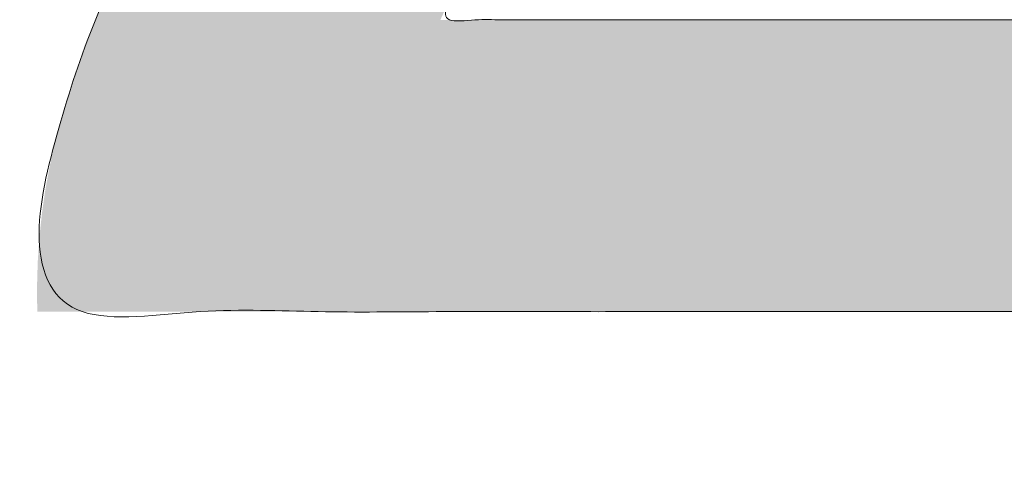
# Model space of a CAD drawing. Header units: inches. Extents: x -416 to -272, y -73 to 47.
# Tile 11 of 206: x -406.429 to -405.267, y -23.252 to -22.729. Entities that reach past the tile are written whole.
import ezdxf

# ---------------------------------------------------------------- set-up
doc = ezdxf.new("R2010")
doc.units = ezdxf.units.IN
doc.header["$LTSCALE"] = 32
doc.header["$MEASUREMENT"] = 0
doc.linetypes.add('Dash Style-1', pattern=[0.083328, 0.041656, -0.041672])
for name, color, linetype, lineweight in [('Black', 7, 'Continuous', 18), ('DashLine', 7, 'Continuous', 13), ('DashLineFill', 7, 'Dash Style-1', 13), ('Drawing', 7, 'Continuous', 18), ('Metal-DeskStructure', 7, 'Continuous', 13), ('None', 7, 'Continuous', 18), ('Plastic-BracketCover', 7, 'Continuous', 13), ('SolidLine', 7, 'Continuous', 15), ('Wood_1-H', 7, 'Continuous', 13)]:
    doc.layers.add(name, color=color, linetype=linetype, lineweight=lineweight)
pattern_1 = [(45, (0, 0), (-1.61301565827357, 1.935715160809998), []), (45, (-1.0608, 1.0608), (-0.4723460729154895, 0.4167612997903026), [])]

# ---------------------------------------------------------------- blocks, each defined once
blk = doc.blocks.new('Group-45')
at = {"layer": 'Plastic-BracketCover', "color": 7}
blk.add_open_spline([(1.53112660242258, -0.7109774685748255), (1.538508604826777, -0.7109774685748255), (1.552349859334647, -0.7137457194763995), (1.555118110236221, -0.7220504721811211), (1.555118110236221, -0.841083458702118), (1.555118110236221, -0.9601164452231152), (1.553272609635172, -0.9638074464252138), (1.547736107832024, -0.9674984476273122), (1.538508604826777, -0.9693439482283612), (1.525590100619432, -0.9693439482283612), (1.516362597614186, -0.9674984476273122), (1.510826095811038, -0.965652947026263), (1.50713509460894, -0.9601164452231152), (1.50713509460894, -0.9112115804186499), (1.50713509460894, -0.864152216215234), (1.337351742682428, -0.864152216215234), (1.167568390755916, -0.864152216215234), (1.193404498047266, -0.9075205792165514), (1.219240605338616, -0.9508889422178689), (1.221086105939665, -0.9564254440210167), (1.222931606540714, -0.965652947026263), (1.219240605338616, -0.9693439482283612), (1.20816760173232, -0.9711894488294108), (1.195712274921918, -0.9711894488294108), (1.186023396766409, -0.9711894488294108), (1.180486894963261, -0.9693439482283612), (1.176795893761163, -0.965652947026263), (1.174950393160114, -0.9619619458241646), (1.141731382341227, -0.9102888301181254), (1.10851237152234, -0.8586157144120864), (1.106666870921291, -0.8567702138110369), (1.106666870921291, -0.8530792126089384), (1.104821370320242, -0.8475427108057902), (1.104821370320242, -0.8304718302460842), (1.104821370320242, -0.8124781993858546), (1.10851237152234, -0.8069416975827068), (1.112203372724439, -0.8050961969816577), (1.310591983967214, -0.8050961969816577), (1.50713509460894, -0.8050961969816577), (1.50713509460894, -0.7644960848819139), (1.50713509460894, -0.7202049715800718), (1.510826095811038, -0.7165139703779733), (1.516362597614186, -0.7128229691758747), (1.525590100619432, -0.7109774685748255), (1.53112660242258, -0.7109774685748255)], degree=2, knots=[0, 0, 0, 0.002610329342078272, 0.007830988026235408, 0.01044131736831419, 0.1761946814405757, 0.1788050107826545, 0.181415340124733, 0.1840256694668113, 0.1866359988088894, 0.1885937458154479, 0.1905514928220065, 0.192509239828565, 0.1944669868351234, 0.2443885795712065, 0.2443885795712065, 0.4244984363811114, 0.4244984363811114, 0.4780496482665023, 0.4780496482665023, 0.4842405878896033, 0.4904315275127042, 0.4966224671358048, 0.5028134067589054, 0.5070707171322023, 0.5109409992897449, 0.5148112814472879, 0.5186815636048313, 0.5186815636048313, 0.5762947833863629, 0.5762947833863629, 0.5787425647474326, 0.5811903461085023, 0.5836381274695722, 0.5902471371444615, 0.5931844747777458, 0.5961218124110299, 0.5990591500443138, 0.9118813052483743, 0.9118813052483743, 0.9765012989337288, 0.9823759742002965, 0.9882506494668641, 0.9941253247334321, 1, 1, 1], dxfattribs=at)
blk = doc.blocks.new('1BRPFY-Leg_Plate (2D)')
at = {"layer": 'DashLineFill', "linetype": 'Continuous', "lineweight": 13}
h = blk.add_hatch(dxfattribs=at)
h.set_pattern_fill('Steel', color=253, style=0, pattern_type=2)
h.set_pattern_definition(pattern_1)
edge = h.paths.add_edge_path()
edge.add_arc((-1.704724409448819, 1.704724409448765), 0.1259842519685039, 90, 180, ccw=False)
edge.add_line((-1.704724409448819, 1.830708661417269), (1.704724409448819, 1.830708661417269))
edge.add_arc((1.704724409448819, 1.704724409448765), 0.1259842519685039, 0, 90, ccw=False)
edge.add_line((1.830708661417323, 1.704724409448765), (1.830708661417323, -1.704724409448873))
edge.add_arc((1.704724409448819, -1.704724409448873), 0.125984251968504, -89.99999999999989, 1.1368683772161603e-13, ccw=False)
edge.add_line((1.704724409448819, -1.830708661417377), (-1.704724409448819, -1.830708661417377))
edge.add_arc((-1.704724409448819, -1.704724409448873), 0.125984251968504, 180, 269.99999999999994, ccw=False)
edge.add_line((-1.830708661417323, -1.704724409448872), (-1.830708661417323, 1.704724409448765))
at = {"layer": 'SolidLine', "flags": 128}
blk.add_lwpolyline([(1.279527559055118, -1.118110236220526), (1.295349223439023, -1.118887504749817), (1.31101851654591, -1.121211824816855), (1.326384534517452, -1.125060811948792), (1.341299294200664, -1.130397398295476), (1.355619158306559, -1.137170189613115), (1.369206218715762, -1.145313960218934), (1.381929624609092, -1.154750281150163), (1.393666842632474, -1.165388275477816), (1.404304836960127, -1.177125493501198), (1.413741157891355, -1.189848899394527), (1.421884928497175, -1.203435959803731), (1.428657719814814, -1.217755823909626), (1.433994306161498, -1.232670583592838), (1.437843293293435, -1.24803660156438), (1.440167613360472, -1.263705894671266), (1.440944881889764, -1.279527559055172), (1.440167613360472, -1.295349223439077), (1.437843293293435, -1.311018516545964), (1.433994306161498, -1.326384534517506), (1.428657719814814, -1.341299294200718), (1.421884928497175, -1.355619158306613), (1.413741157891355, -1.369206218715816), (1.404304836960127, -1.381929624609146), (1.393666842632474, -1.393666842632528), (1.381929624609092, -1.404304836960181), (1.369206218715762, -1.413741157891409), (1.355619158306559, -1.421884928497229), (1.341299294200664, -1.428657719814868), (1.326384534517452, -1.433994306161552), (1.31101851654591, -1.437843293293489), (1.295349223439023, -1.440167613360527), (1.279527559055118, -1.440944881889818), (1.263705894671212, -1.440167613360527), (1.248036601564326, -1.437843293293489), (1.232670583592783, -1.433994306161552), (1.217755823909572, -1.428657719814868), (1.203435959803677, -1.421884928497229), (1.189848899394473, -1.413741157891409), (1.177125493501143, -1.404304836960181), (1.165388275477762, -1.393666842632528), (1.154750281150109, -1.381929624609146), (1.14531396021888, -1.369206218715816), (1.137170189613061, -1.355619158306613), (1.130397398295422, -1.341299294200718), (1.125060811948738, -1.326384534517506), (1.121211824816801, -1.311018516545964), (1.118887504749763, -1.295349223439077), (1.118110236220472, -1.279527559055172), (1.118887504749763, -1.263705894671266), (1.121211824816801, -1.24803660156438), (1.125060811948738, -1.232670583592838), (1.130397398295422, -1.217755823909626), (1.137170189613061, -1.203435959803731), (1.14531396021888, -1.189848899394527), (1.154750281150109, -1.177125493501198), (1.165388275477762, -1.165388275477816), (1.177125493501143, -1.154750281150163), (1.189848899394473, -1.145313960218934), (1.203435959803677, -1.137170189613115), (1.217755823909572, -1.130397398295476), (1.232670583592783, -1.125060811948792), (1.248036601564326, -1.121211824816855), (1.263705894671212, -1.118887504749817)], close=True, dxfattribs=at)
at = {"layer": 'Plastic-BracketCover', "color": 7}
blk.add_blockref('Group-45', (0, 0), dxfattribs=at)
blk = doc.blocks.new('1BRPX8-Util_Bkt_Lg-F (2D)')
at = {"layer": 'DashLineFill', "linetype": 'Continuous', "lineweight": 13}
h = blk.add_hatch(dxfattribs=at)
h.set_pattern_fill('Steel', color=253, style=0, pattern_type=2)
h.set_pattern_definition(pattern_1)
edge = h.paths.add_edge_path()
edge.add_line((-4.468503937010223, 7.539370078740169), (-2.421259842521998, 7.539370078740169))
edge.add_line((-2.421259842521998, 7.539370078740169), (-2.421259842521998, 7.917322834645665))
edge.add_arc((-2.303149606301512, 7.91732283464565), 0.1181102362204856, 90.0000000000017, 179.9999999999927, ccw=False)
edge.add_line((-2.303149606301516, 8.035433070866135), (2.303149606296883, 8.035433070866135))
edge.add_arc((2.30314960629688, 7.917322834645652), 0.1181102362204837, 6.423306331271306e-12, 89.99999999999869, ccw=False)
edge.add_line((2.421259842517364, 7.917322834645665), (2.421259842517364, 7.539370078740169))
edge.add_line((2.421259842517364, 7.539370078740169), (4.46850393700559, 7.539370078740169))
edge.add_line((4.46850393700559, 7.539370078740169), (4.46850393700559, 7.405511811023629))
edge.add_line((4.46850393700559, 7.405511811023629), (3.129921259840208, 7.405511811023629))
edge.add_line((3.129921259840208, 7.405511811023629), (3.129921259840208, -2.011811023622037))
edge.add_line((3.129921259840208, -2.011811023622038), (4.46850393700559, -2.011811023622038))
edge.add_line((4.46850393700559, -2.011811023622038), (4.46850393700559, -2.145669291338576))
edge.add_line((4.46850393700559, -2.145669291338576), (2.421259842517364, -2.145669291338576))
edge.add_line((2.421259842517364, -2.145669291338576), (2.421259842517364, -2.523622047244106))
edge.add_arc((2.303149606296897, -2.523622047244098), 0.1181102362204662, 269.9999999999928, 359.9999999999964, ccw=False)
edge.add_line((2.303149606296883, -2.641732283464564), (-2.303149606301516, -2.641732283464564))
edge.add_arc((-2.303149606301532, -2.523622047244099), 0.1181102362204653, 180.0000000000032, 270.0000000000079, ccw=False)
edge.add_line((-2.421259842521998, -2.523622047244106), (-2.421259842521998, -2.145669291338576))
edge.add_line((-2.421259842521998, -2.145669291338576), (-4.468503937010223, -2.145669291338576))
edge.add_line((-4.468503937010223, -2.145669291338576), (-4.468503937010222, -2.011811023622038))
edge.add_line((-4.468503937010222, -2.011811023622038), (-3.129921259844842, -2.011811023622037))
edge.add_line((-3.129921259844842, -2.011811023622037), (-3.129921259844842, 7.405511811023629))
edge.add_line((-3.129921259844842, 7.405511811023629), (-4.468503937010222, 7.405511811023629))
edge.add_line((-4.468503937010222, 7.405511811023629), (-4.468503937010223, 7.539370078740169))
at = {"layer": 'SolidLine', "flags": 128}
blk.add_lwpolyline([(1.107956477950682, -0.9260260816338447), (1.085114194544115, -0.9641361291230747), (1.058646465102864, -0.999823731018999), (1.02880818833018, -1.032745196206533), (0.995886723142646, -1.062583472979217), (0.9601991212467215, -1.089051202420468), (0.9220890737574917, -1.111893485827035), (0.881923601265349, -1.13089033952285), (0.8400895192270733, -1.145858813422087), (0.7969897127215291, -1.156654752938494), (0.7530392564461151, -1.163174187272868), (0.7086614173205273, -1.165354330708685), (0.6642835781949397, -1.163174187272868), (0.6203331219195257, -1.156654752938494), (0.5772333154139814, -1.145858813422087), (0.5353992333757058, -1.13089033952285), (0.4952337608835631, -1.111893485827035), (0.4571237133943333, -1.089051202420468), (0.4214361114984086, -1.062583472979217), (0.3885146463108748, -1.032745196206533), (0.358676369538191, -0.999823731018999), (0.3322086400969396, -0.9641361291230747), (0.3093663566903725, -0.9260260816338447)], dxfattribs=at)
blk.add_lwpolyline([(1.279527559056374, -1.154964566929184), (1.292122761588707, -1.155583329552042), (1.304596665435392, -1.157433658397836), (1.316829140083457, -1.16049773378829), (1.32870238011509, -1.164746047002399), (1.340102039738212, -1.170137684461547), (1.350918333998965, -1.176620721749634), (1.361047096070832, -1.184132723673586), (1.370390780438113, -1.192601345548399), (1.378859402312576, -1.201945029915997), (1.38637140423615, -1.212073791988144), (1.392854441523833, -1.22289008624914), (1.398246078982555, -1.234289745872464), (1.40249439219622, -1.246162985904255), (1.405558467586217, -1.258395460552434), (1.407408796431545, -1.270869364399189), (1.408027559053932, -1.283464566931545), (1.407408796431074, -1.296059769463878), (1.40555846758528, -1.308533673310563), (1.402494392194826, -1.320766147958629), (1.398246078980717, -1.332639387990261), (1.392854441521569, -1.344039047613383), (1.386371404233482, -1.354855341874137), (1.37885940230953, -1.364984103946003), (1.370390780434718, -1.374327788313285), (1.361047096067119, -1.382796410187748), (1.350918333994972, -1.390308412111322), (1.340102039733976, -1.396791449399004), (1.328702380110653, -1.402183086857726), (1.316829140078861, -1.406431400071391), (1.304596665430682, -1.409495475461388), (1.292122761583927, -1.411345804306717), (1.279527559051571, -1.411964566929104), (1.266932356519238, -1.411345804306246), (1.254458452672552, -1.409495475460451), (1.242225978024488, -1.406431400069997), (1.230352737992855, -1.402183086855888), (1.218953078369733, -1.39679144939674), (1.208136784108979, -1.390308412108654), (1.198008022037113, -1.382796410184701), (1.188664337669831, -1.374327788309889), (1.180195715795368, -1.364984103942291), (1.172683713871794, -1.354855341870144), (1.166200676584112, -1.344039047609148), (1.16080903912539, -1.332639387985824), (1.156560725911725, -1.320766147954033), (1.153496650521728, -1.308533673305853), (1.151646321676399, -1.296059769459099), (1.151027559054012, -1.283464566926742), (1.15164632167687, -1.27086936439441), (1.153496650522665, -1.258395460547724), (1.156560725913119, -1.246162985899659), (1.160809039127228, -1.234289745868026), (1.166200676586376, -1.222890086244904), (1.172683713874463, -1.21207379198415), (1.180195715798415, -1.201945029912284), (1.188664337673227, -1.192601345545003), (1.198008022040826, -1.18413272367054), (1.208136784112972, -1.176620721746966), (1.218953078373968, -1.170137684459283), (1.230352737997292, -1.164746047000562), (1.242225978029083, -1.160497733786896), (1.254458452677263, -1.157433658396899), (1.266932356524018, -1.155583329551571)], close=True, dxfattribs=at)
blk = doc.blocks.new('Slate-LegBrace (2D)')
at = {"layer": 'DashLineFill', "linetype": 'Continuous', "lineweight": 13}
h = blk.add_hatch(dxfattribs=at)
h.set_pattern_fill('Steel', color=253, style=0, pattern_type=2)
h.set_pattern_definition(pattern_1)
edge = h.paths.add_edge_path()
edge.add_line((-2.199587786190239, -0.1351515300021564), (-1.374775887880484, -0.1351515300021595))
edge.add_arc((3.774758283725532e-15, -0.01355418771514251), 1.380142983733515, 185.0545920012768, 354.9454079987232)
edge.add_line((1.374775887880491, -0.13515153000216), (2.199718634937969, -0.1351515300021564))
edge.add_arc((6.542437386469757e-05, -0.01705725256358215), 2.202821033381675, 183.0731271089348, 356.92687289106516, ccw=False)
h = blk.add_hatch(dxfattribs=at)
h.set_pattern_fill('Steel', color=253, style=0, pattern_type=2)
h.set_pattern_definition(pattern_1)
edge = h.paths.add_edge_path()
edge.add_line((2.191696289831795, -0.2375138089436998), (1.463739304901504, -0.2375137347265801))
edge.add_arc((-6.542437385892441e-05, -0.01704129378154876), 1.480314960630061, 188.5652811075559, 351.4347188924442, ccw=False)
edge.add_line((-1.463870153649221, -0.2375137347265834), (-2.191827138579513, -0.2375138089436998))
edge.add_line((-2.191827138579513, -0.2375138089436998), (-2.199718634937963, -0.1351515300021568))
edge.add_line((-2.199718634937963, -0.1351515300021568), (-1.374775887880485, -0.1351515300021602))
edge.add_arc((2.886579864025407e-15, -0.01355418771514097), 1.380142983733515, 185.0545920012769, 354.9454079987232)
edge.add_line((1.37477588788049, -0.1351515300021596), (2.199587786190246, -0.1351515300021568))
edge.add_line((2.199587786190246, -0.1351515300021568), (2.191696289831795, -0.2375138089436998))
at = {"layer": 'DashLineFill', "flags": 128}
for points in [[(2.191696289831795, -0.2375138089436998), (1.463739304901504, -0.2375137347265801, -0.860662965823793), (-1.463870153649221, -0.2375137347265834), (-2.191827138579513, -0.2375138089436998), (-2.199718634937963, -0.1351515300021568), (-1.374775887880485, -0.1351515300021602, 0.9154551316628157), (1.37477588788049, -0.1351515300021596), (2.199587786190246, -0.1351515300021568)], [(-2.199587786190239, -0.1351515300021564), (-1.374775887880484, -0.1351515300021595, 0.9154551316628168), (1.374775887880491, -0.13515153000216), (2.199718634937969, -0.1351515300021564, -0.9477524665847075)]]:
    blk.add_lwpolyline(points, format="xyb", close=True, dxfattribs=at)
blk = doc.blocks.new('TLLegSleeve (2D)')
at = {"layer": 'DashLineFill', "linetype": 'Continuous', "lineweight": 13}
h = blk.add_hatch(dxfattribs=at)
h.set_pattern_fill('Steel', color=253, style=0, pattern_type=2)
h.set_pattern_definition(pattern_1)
edge = h.paths.add_edge_path()
edge.add_line((1.08267716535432, 1.402343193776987), (1.08267716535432, 2.913385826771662))
edge.add_arc((-1.707523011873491e-13, 2.913385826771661), 1.08267716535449, 4.479377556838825e-14, 180)
edge.add_line((-1.082677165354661, 2.913385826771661), (-1.08267716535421, 1.402343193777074))
edge.add_arc((-1.332267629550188e-15, 2.886579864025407e-15), 1.771653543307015, 127.6698869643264, 412.330113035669)
edge.add_line((1.08267716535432, 1.402343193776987), (1.08267716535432, 1.402343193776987))
edge = h.paths.add_edge_path()
edge.add_arc((1.665334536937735e-15, 2.91338582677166), 0.7480314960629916, 0, 180, ccw=False)
edge.add_arc((1.665334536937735e-15, 2.91338582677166), 0.7480314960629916, 180, 360, ccw=False)
edge = h.paths.add_edge_path()
edge.add_arc((-1.723066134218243e-13, 9.149983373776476e-17), 1.437007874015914, 0, 180, ccw=False)
edge.add_arc((-1.723066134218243e-13, 5.70119602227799e-16), 1.437007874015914, 180, 360, ccw=False)
at = {"layer": 'DashLine', "color": 8, "flags": 128}
blk.add_lwpolyline([(0.6327836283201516, 1.527674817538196), (0.7794749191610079, 1.458295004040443), (0.9186594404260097, 1.374871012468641), (1.048996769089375, 1.278206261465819), (1.169231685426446, 1.169231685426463), (1.278206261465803, 1.048996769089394), (1.374871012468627, 0.9186594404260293), (1.458295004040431, 0.7794749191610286), (1.527674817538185, 0.6327836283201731), (1.582342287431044, 0.4799982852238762), (1.621770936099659, 0.3225902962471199), (1.64558104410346, 0.1620755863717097), (1.653543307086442, 1.118599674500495e-14), (1.645581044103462, -0.1620755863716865), (1.621770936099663, -0.3225902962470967), (1.582342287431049, -0.4799982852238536), (1.527674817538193, -0.6327836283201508), (1.45829500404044, -0.7794749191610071), (1.374871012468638, -0.9186594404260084), (1.278206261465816, -1.048996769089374), (1.169231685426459, -1.169231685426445), (1.048996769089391, -1.278206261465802), (0.918659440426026, -1.374871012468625), (0.7794749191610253, -1.458295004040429)], dxfattribs=at)
at = {"layer": 'DashLineFill', "flags": 128}
for points in [[(1.08267716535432, 1.402343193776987), (1.08267716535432, 2.913385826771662, 0.9999999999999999), (-1.082677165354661, 2.913385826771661), (-1.08267716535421, 1.402343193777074, 2.931618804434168), (1.08267716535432, 1.402343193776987)], [(-1.437007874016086, 3.308097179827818e-16, -0.9999999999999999), (1.437007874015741, 3.308097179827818e-16, -0.9999999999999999)]]:
    blk.add_lwpolyline(points, format="xyb", close=True, dxfattribs=at)
blk = doc.blocks.new('Group-84')
at = {"layer": 'SolidLine', "flags": 128}
blk.add_lwpolyline([(7.34251968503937, -8.30708661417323, -0.414213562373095), (9.05511811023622, -6.594488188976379, -0.414213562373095), (10.76771653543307, -8.30708661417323, -0.414213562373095), (9.05511811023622, -10.01968503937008, -0.414213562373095)], format="xyb", close=True, dxfattribs=at)
at = {"layer": 'Wood_1-H', "color": 7}
for name in ['1BRPX8-Util_Bkt_Lg-F (2D)', 'TLLegSleeve (2D)', 'Slate-LegBrace (2D)', '1BRPFY-Leg_Plate (2D)']:
    blk.add_blockref(name, (9.05511811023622, -8.30708661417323), dxfattribs=at)
blk = doc.blocks.new('TL14_lower_leg (2D)')
at = {"layer": 'DashLine', "flags": 128}
blk.add_lwpolyline([(1.371317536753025, 0.1350629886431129), (1.377952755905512, 1.783045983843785e-14), (1.371317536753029, -0.1350629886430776), (1.351475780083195, -0.2688252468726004), (1.318618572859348, -0.3999985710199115), (1.27306234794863, -0.5273196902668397), (1.215245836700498, -0.6495624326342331), (1.145725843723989, -0.7655495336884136), (1.065171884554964, -0.8741639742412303), (0.9743597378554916, -0.9743597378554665), (0.8741639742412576, -1.065171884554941), (0.7655495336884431, -1.14572584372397), (0.6495624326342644, -1.215245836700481), (0.5273196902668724, -1.273062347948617), (0.3999985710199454, -1.318618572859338), (0.2688252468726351, -1.351475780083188), (0.135062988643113, -1.371317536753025), (1.777195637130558e-14, -1.377952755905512), (-0.1350629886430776, -1.371317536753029), (-0.2688252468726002, -1.351475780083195), (-0.3999985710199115, -1.318618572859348), (-0.5273196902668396, -1.27306234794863)], dxfattribs=at)
blk = doc.blocks.new('Group-50')
at = {"layer": 'DashLineFill', "linetype": 'Continuous', "lineweight": 13}
h = blk.add_hatch(dxfattribs=at)
h.set_pattern_fill('Steel', color=253, style=0, pattern_type=2)
h.set_pattern_definition(pattern_1)
h.paths.add_polyline_path([(-2.066929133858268, 1.397637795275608), (2.066929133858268, 1.397637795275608), (2.066929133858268, 0.1377952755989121), (2.106299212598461, 0.1377952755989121), (2.106299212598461, -0.1377952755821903), (2.066929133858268, -0.1377952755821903), (2.066929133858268, -5.275590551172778), (2.106299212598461, -5.275590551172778), (2.106299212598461, -5.55118110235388), (2.066929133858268, -5.55118110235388), (2.066929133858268, -5.82677165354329), (-2.066929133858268, -5.82677165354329), (-2.066929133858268, -5.55118110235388), (-2.106299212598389, -5.55118110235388), (-2.106299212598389, -5.275590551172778), (-2.066929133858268, -5.275590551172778), (-2.066929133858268, -0.1377952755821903), (-2.106299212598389, -0.1377952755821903), (-2.106299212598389, 0.1377952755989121), (-2.066929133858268, 0.1377952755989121)])
blk = doc.blocks.new('TL14_upper_leg (2D)')
at = {"layer": 'DashLine', "flags": 128}
blk.add_lwpolyline([(1.214595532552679, 0.1196272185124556), (1.22047244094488, 7.47323834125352e-17), (1.214595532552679, -0.1196272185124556), (1.197021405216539, -0.2381023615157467), (1.167919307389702, -0.3542844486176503), (1.127569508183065, -0.467054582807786), (1.076360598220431, -0.5753267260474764), (1.01478574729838, -0.6780581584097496), (0.9434379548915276, -0.7742595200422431), (0.8630043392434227, -0.8630043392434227), (0.7742595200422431, -0.9434379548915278), (0.6780581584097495, -1.01478574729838), (0.5753267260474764, -1.076360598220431), (0.4670545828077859, -1.127569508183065), (0.3542844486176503, -1.167919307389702), (0.2381023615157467, -1.197021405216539), (0.1196272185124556, -1.214595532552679), (0, -1.22047244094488), (-0.1196272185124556, -1.214595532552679), (-0.2381023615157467, -1.197021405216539), (-0.3542844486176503, -1.167919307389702), (-0.4670545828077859, -1.127569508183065), (-0.5753267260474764, -1.076360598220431)], dxfattribs=at)
at = {"layer": 'DashLine', "color": 7}
blk.add_blockref('Group-50', (0, 0), dxfattribs=at)
blk = doc.blocks.new('1BRPT9-Bracket (2D)')
at = {"layer": 'DashLineFill', "linetype": 'Continuous', "lineweight": 13}
h = blk.add_hatch(dxfattribs=at)
h.set_pattern_fill('Steel', color=253, style=0, pattern_type=2)
h.set_pattern_definition(pattern_1)
edge = h.paths.add_edge_path()
edge.add_line((-2.32206875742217, -8.74015748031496), (-2.32206875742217, 8.740157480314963))
edge.add_line((-2.32206875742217, 8.740157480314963), (1.677931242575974, 8.740157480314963))
edge.add_arc((1.677931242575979, 8.488188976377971), 0.2519685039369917, -3.979039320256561e-12, 90.0000000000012, ccw=False)
edge.add_line((1.929899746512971, 8.488188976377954), (1.929899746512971, 7.480314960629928))
edge.add_line((1.929899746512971, 7.480314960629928), (2.323600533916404, 7.461135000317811))
edge.add_line((2.323600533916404, 7.461135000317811), (2.323600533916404, -7.480314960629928))
edge.add_line((2.323600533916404, -7.480314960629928), (1.929899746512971, -7.480314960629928))
edge.add_line((1.929899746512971, -7.480314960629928), (1.929899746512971, -8.488188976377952))
edge.add_arc((1.677931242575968, -8.488188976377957), 0.2519685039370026, -90.00000000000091, 1.0800249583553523e-12, ccw=False)
edge.add_line((1.677931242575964, -8.74015748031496), (-2.32206875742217, -8.74015748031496))
blk = doc.blocks.new('Group-72')
at = {"layer": 'Metal-DeskStructure', "linetype": 'Continuous', "lineweight": 0, "true_color": 0xff0000}
blk.add_hatch(color=1, dxfattribs=at).paths.add_polyline_path([(1.987219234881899, -0.9301181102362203), (1.987219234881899, -1.274606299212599), (0.4025735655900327, -1.274606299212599), (0.4023214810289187, -1.244883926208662), (0.4031795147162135, -1.21546436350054), (0.4051476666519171, -1.186347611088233), (0.4082259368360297, -1.15753366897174), (0.4124143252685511, -1.129022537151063), (0.4177128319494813, -1.1008142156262), (0.4241214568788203, -1.072908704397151), (0.4316402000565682, -1.045306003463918), (0.4455088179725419, -1.000302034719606), (0.4612781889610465, -0.9557186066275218), (0.4789483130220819, -0.9115557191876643), (0.4985191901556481, -0.8678133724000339), (0.5199908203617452, -0.8244915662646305), (0.543363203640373, -0.7815903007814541), (0.5686363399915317, -0.7391095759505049), (0.5958102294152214, -0.6970493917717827), (0.6262305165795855, -0.6545855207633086), (0.6612428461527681, -0.6108937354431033), (0.7008472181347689, -0.5659740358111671), (0.7450436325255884, -0.5198264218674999), (0.793832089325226, -0.4724508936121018), (0.847212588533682, -0.4238474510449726), (0.9051851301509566, -0.3740160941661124), (0.9677497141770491, -0.3229568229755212), (1.064241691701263, -0.2345473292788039), (1.152407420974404, -0.1517895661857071), (1.232246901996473, -0.07468353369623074), (1.303760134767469, -0.003229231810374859), (1.366947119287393, 0.06257333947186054), (1.421807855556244, 0.1227241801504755), (1.468342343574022, 0.1772232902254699), (1.506550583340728, 0.2260706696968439), (1.538467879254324, 0.2720417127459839), (1.566129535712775, 0.3179118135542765), (1.589535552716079, 0.3636809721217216), (1.608685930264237, 0.4093491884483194), (1.623580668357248, 0.4549164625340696), (1.634219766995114, 0.5003827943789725), (1.640603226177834, 0.5457481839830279), (1.642731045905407, 0.5910126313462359), (1.640973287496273, 0.6332243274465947), (1.635700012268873, 0.6737371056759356), (1.626911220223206, 0.7125509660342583), (1.614606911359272, 0.7496659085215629), (1.598787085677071, 0.7850819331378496), (1.579451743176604, 0.8187990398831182), (1.556600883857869, 0.8508172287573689), (1.530234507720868, 0.8811364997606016), (1.501059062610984, 0.9087644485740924), (1.469780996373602, 0.9327086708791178), (1.436400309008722, 0.9529691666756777), (1.400917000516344, 0.9695459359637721), (1.363331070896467, 0.9824389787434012), (1.323642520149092, 0.991648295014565), (1.281851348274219, 0.9971738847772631), (1.237957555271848, 0.9990157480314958), (1.191254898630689, 0.9970140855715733), (1.146957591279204, 0.9910090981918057), (1.105065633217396, 0.981000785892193), (1.065579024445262, 0.9669891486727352), (1.028497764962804, 0.9489741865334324), (0.993821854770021, 0.9269558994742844), (0.9615512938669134, 0.9009342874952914), (0.9316860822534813, 0.8709093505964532), (0.9047981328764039, 0.837352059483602), (0.8814593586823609, 0.8007333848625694), (0.8616697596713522, 0.7610533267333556), (0.8454293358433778, 0.7183118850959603), (0.8327380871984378, 0.6725090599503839), (0.8235960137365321, 0.6236448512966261), (0.8180031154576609, 0.571719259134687), (0.8159593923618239, 0.5167322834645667), (0.4714712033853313, 0.5856299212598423), (0.4819337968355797, 0.6671096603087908), (0.4977117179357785, 0.7436104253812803), (0.5188049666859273, 0.8151322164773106), (0.5452135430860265, 0.8816750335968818), (0.5769374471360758, 0.943238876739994), (0.6139766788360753, 0.9998237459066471), (0.656331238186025, 1.051429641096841), (0.7040011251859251, 1.098056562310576), (0.7564817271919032, 1.139435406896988), (0.8132684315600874, 1.175297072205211), (0.874361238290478, 1.205641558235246), (0.9397601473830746, 1.230468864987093), (1.009465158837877, 1.249778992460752), (1.083476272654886, 1.263571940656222), (1.161793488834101, 1.271847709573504), (1.244416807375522, 1.274606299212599), (1.328024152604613, 1.271486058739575), (1.407140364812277, 1.262125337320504), (1.481765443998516, 1.246524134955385), (1.551899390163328, 1.22468245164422), (1.617542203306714, 1.196600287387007), (1.678693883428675, 1.162277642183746), (1.735354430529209, 1.121714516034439), (1.787523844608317, 1.074910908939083), (1.834327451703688, 1.023481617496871), (1.874890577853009, 0.9690414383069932), (1.909213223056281, 0.9115903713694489), (1.937295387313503, 0.8511284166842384), (1.959137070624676, 0.7876555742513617), (1.9747382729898, 0.7211718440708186), (1.984098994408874, 0.6516772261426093), (1.987219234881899, 0.5791717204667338), (1.986294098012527, 0.5418296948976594), (1.983518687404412, 0.5046222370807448), (1.978893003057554, 0.4675493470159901), (1.972417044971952, 0.4306110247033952), (1.964090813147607, 0.3938072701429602), (1.953914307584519, 0.357138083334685), (1.941887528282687, 0.3206034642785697), (1.928010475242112, 0.2842034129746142), (1.911980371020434, 0.2476351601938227), (1.893494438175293, 0.2105959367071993), (1.87255267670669, 0.173085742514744), (1.849155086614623, 0.1351045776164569), (1.823301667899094, 0.09665244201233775), (1.794992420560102, 0.05772933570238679), (1.764227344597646, 0.0183352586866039), (1.731006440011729, -0.02152978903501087), (1.694017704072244, -0.06341332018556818), (1.651949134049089, -0.1088628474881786), (1.604800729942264, -0.1578783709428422), (1.552572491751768, -0.210459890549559), (1.495264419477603, -0.2666074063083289), (1.432876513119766, -0.3263209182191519), (1.365408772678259, -0.3896004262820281), (1.292861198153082, -0.4564459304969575), (1.229909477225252, -0.5112058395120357), (1.173467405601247, -0.5613736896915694), (1.123534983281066, -0.6069494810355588), (1.080112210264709, -0.6479332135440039), (1.043199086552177, -0.6843248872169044), (1.012795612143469, -0.7161245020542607), (0.9889017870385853, -0.7433320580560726), (0.9715176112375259, -0.76594755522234), (0.9576994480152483, -0.7862922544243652), (0.9445036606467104, -0.8066874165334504), (0.9319302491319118, -0.8271330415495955), (0.9199792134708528, -0.8476291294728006), (0.9086505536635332, -0.8681756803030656), (0.8979442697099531, -0.8887726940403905), (0.8878603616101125, -0.9094201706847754), (0.8783988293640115, -0.9301181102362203)])
at = {"layer": 'Metal-DeskStructure', "color": 7}
blk.add_open_spline([(1.987219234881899, -0.9301181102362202), (1.987219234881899, -1.102362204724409), (1.987219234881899, -1.274606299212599), (1.194896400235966, -1.274606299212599), (0.4025735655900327, -1.274606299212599), (0.399344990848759, -1.155111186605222), (0.4316402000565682, -1.045306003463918), (0.4833131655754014, -0.8644490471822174), (0.7083072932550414, -0.529649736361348), (0.9677497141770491, -0.3229568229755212), (1.370370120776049, 0.04198461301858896), (1.642731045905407, 0.4101567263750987), (1.642731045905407, 0.7632572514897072), (1.417737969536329, 0.9990157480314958), (1.04633623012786, 0.9990157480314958), (0.8170359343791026, 0.7428029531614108), (0.8159593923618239, 0.5167322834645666), (0.6437152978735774, 0.5511811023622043), (0.4714712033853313, 0.5856299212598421), (0.502690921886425, 0.9215068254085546), (0.9053113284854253, 1.274606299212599), (1.587828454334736, 1.274606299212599), (1.987219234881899, 0.8752155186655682), (1.987219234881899, 0.4295344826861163), (1.868801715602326, 0.138872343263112), (1.593211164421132, -0.1819319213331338), (1.292861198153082, -0.4564459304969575), (1.028035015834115, -0.6846696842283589), (0.915000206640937, -0.8472254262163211), (0.8783988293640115, -0.9301181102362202), (1.432809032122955, -0.9301181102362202), (1.987219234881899, -0.9301181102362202)], degree=2, knots=[0, 0, 0, 0.0212862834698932, 0.0212862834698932, 0.1192031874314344, 0.1192031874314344, 0.1339760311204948, 0.1339760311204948, 0.1582533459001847, 0.1825306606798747, 0.1825306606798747, 0.2223012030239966, 0.2620717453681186, 0.2999486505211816, 0.3378255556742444, 0.3781971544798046, 0.4185687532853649, 0.4185687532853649, 0.4499368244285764, 0.4499368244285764, 0.5101754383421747, 0.5704140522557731, 0.6314176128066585, 0.692421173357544, 0.7232558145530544, 0.7540904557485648, 0.7849250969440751, 0.7849250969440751, 0.8114174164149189, 0.8379097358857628, 0.8379097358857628, 1, 1, 1], dxfattribs=at)
blk = doc.blocks.new('SlateLegLocator-R2')
at = {"color": 255, "linetype": 'Dash Style-1', "lineweight": 5}
blk.add_wipeout([(-2.106299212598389, 1.3779527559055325), (2.10629921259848, 1.3779527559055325), (2.10629921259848, -5.807086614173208), (-2.106299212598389, -5.807086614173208)], dxfattribs=at).dxf.layer = 'Black'
at = {"layer": 'Metal-DeskStructure', "color": 7}
blk.add_blockref('Group-72', (0, 0), dxfattribs=at)
blk = doc.blocks.new('Group-85')
at = {"layer": 'None', "color": 7}
for name, p in [('1BRPT9-Bracket (2D)', (8.976377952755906, -12.00787401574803)), ('1BRPFY-Leg_Plate (2D)', (8.976377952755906, -8.30708661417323)), ('TL14_upper_leg (2D)', (8.976377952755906, -8.30708661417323)), ('TL14_lower_leg (2D)', (8.976377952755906, -8.30708661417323))]:
    blk.add_blockref(name, p, dxfattribs=at)
blk.add_blockref('SlateLegLocator-R2', (8.976377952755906, -8.30708661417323), dxfattribs=at)
blk = doc.blocks.new('Group-86')
at = {"layer": 'None'}
blk.add_blockref('Group-84', (0, 0), dxfattribs=at)
blk.add_blockref('Group-85', (0, 0), dxfattribs=at)
blk = doc.blocks.new('SL Credenza Desk (2D)-1')
at = {"layer": 'None'}
blk.add_blockref('Group-86', (0, 0), dxfattribs=at)
at = {"layer": 'Drawing', "color": 0, "flags": 1}
for tag in ['Tag', 'Catalog', 'Option1', 'Option2', 'Option3', 'Option4', 'Option5', 'Option6', 'Option7', 'Option8', 'Option9', 'Option10', 'Option11', 'Option12', 'Custom', 'FinishGroup', 'Discount', 'Item2', 'Item3', 'Item6', 'Item9', 'Item10', 'Item12', 'Item13', 'Item16', 'Item19', 'Item20', 'Item21', 'Item22', 'Item23', 'Item24', 'Item25', 'Item8', 'Item18', 'Item1', 'Item4', 'Item5', 'Item7', 'Item11', 'Item14', 'Item15', 'Item17']:
    blk.add_attdef(tag, (-56.28870742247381, -28.99901361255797), '', height=0.007086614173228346, dxfattribs=at)
blk = doc.blocks.new('Group-87')
at = {"layer": 'Drawing'}
blk.add_blockref('SL Credenza Desk (2D)-1', (-56.32807750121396, 1.485347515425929), dxfattribs=at)
at = {"layer": 'Drawing', "color": 0, "flags": 1}
for tag in ['Tag', 'Catalog', 'Option1', 'Option2', 'Option3', 'Option4', 'Option5', 'Option6', 'Option7', 'Option8', 'Option9', 'Option10', 'Option11', 'Option12', 'Custom', 'FinishGroup', 'Discount', 'Item2', 'Item3', 'Item6', 'Item9', 'Item10', 'Item12', 'Item13', 'Item16', 'Item19', 'Item20', 'Item21', 'Item22', 'Item23', 'Item24', 'Item25', 'Item8', 'Item18', 'Item1', 'Item4', 'Item5', 'Item7', 'Item11', 'Item14', 'Item15', 'Item17']:
    blk.add_attdef(tag, (-56.28870742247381, -28.99901361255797), '', height=0.007086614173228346, dxfattribs=at)

msp = doc.modelspace()

# ---------------------------------------------------------------- block references
at = {"layer": 'Drawing', "color": 7}
msp.add_blockref('Group-87', (-359.4593240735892, -14.97747349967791), dxfattribs=at)

doc.saveas('drawing.dxf')
